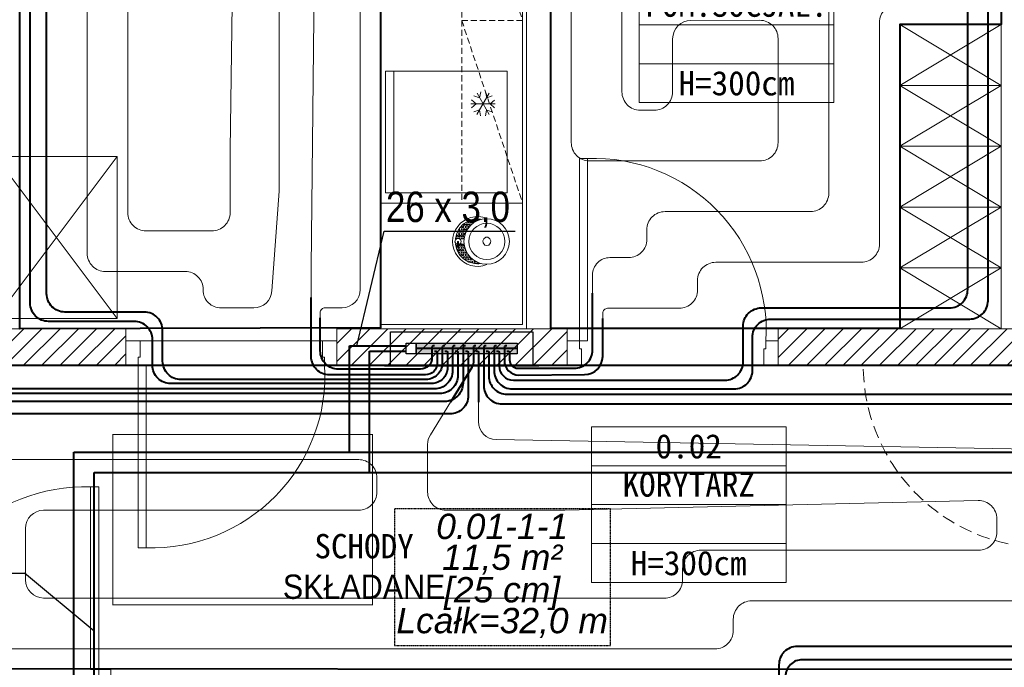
# Model space of a CAD drawing. Header units: millimetres. Extents: x -17122 to 7392, y -6480 to -3200.
# Tile 37 of 70: x -2698 to -2212, y -4691 to -4372. Entities that reach past the tile are written whole.
import ezdxf
from ezdxf.enums import TextEntityAlignment as Align

# ---------------------------------------------------------------- set-up
doc = ezdxf.new("R2010")
doc.units = ezdxf.units.MM
for name, pattern in [('DASHED', [0.75, 0.5, -0.25]), ('HIDDEN2', [4.7625, 3.175, -1.5875]), ('HIDDENX2', [0.1905, 0.127, -0.0635])]:
    doc.linetypes.add(name, pattern=pattern)
doc.layers.add('_k_niewidoczna', color=72, linetype='Continuous', lineweight=9, plot=False)
for name, color, linetype, lineweight in [('_k_opis', 7, 'Continuous', 13), ('_k_stolarka', 7, 'Continuous', 13), ('_k_ściany', 7, 'Continuous', 0), ('IS_b717ccf2-f286-464b-8c1c-720d6d4c2098__k_kreskowanie', 250, 'Continuous', 5), ('IS_b717ccf2-f286-464b-8c1c-720d6d4c2098__k_wyposażenia', 251, 'Continuous', 5), ('IS_Działka (powrotna)', 5, 'Continuous', 40), ('IS_Działka (zasilająca)', 1, 'Continuous', 40), ('IS_Przyłącze (powrotne)', 5, 'Continuous', 40), ('IS_Przyłącze (zasilające)', 1, 'Continuous', 40)]:
    doc.layers.add(name, color=color, linetype=linetype, lineweight=lineweight)
for name, color, linetype, lineweight, true_color in [('Default', 7, 'Continuous', 15, 0x000000), ('IS_b717ccf2-f286-464b-8c1c-720d6d4c2098__k_opis', 7, 'Continuous', 5, 0x000000), ('IS_b717ccf2-f286-464b-8c1c-720d6d4c2098__k_tabela', 7, 'Continuous', 5, 0x000000), ('IS_b717ccf2-f286-464b-8c1c-720d6d4c2098__k_zarys', 7, 'HIDDEN2', 9, 0x000000), ('IS_b717ccf2-f286-464b-8c1c-720d6d4c2098__k_ściany', 7, 'Continuous', 5, 0x000000), ('IS_Belka powrotna rozdzielacza co', 7, 'Continuous', 15, 0x000000), ('IS_Belka zasilająca rozdzielacza co', 7, 'Continuous', 15, 0x000000), ('IS_Działka (zasilająca)_etykieta1', 7, 'Continuous', 5, 0x000000), ('IS_Heating_cooling floor', 7, 'HIDDENX2', 5, 0x008000), ('IS_Strefa podłóg', 7, 'Continuous', 40, 0x008000), ('IS_Szafka rozdzielaczowa z zestawem', 7, 'Continuous', 15, 0x000000), ('IS_Wężownica OChP', 7, 'Continuous', 5, 0x800080)]:
    doc.layers.add(name, color=color, linetype=linetype, lineweight=lineweight, true_color=true_color)
doc.styles.add('Arial__I__', font='ariali.ttf')
doc.styles.add('Arial_Narrow_____', font='ARIALN.TTF')
doc.styles.add('GENERATED_STYLE_1', font='MS Gothic.ttf')
doc.styles.add('GENERATED_STYLE_2', font='MS Gothic.ttf')

# ---------------------------------------------------------------- blocks, each defined once
blk = doc.blocks.new('D_90')
at = {"layer": '_k_niewidoczna', "lineweight": 0}
blk.add_lwpolyline([(135862.75, 36163.65), (135952.75, 36163.65)], dxfattribs=at)
at = {"layer": '_k_stolarka', "lineweight": 0}
for points in [[(135855.75, 36151.65), (135855.75, 36163.65), (135862.75, 36163.65), (135862.75, 36155.65), (135861.75, 36155.65), (135861.75, 36151.65), (135855.75, 36151.65)], [(135959.75, 36151.65), (135959.75, 36163.65), (135952.75, 36163.65), (135952.75, 36155.65), (135953.75, 36155.65), (135953.75, 36151.65), (135959.75, 36151.65)]]:
    blk.add_lwpolyline(points, dxfattribs=at)
blk.add_lwpolyline([(135861.75, 36151.65), (135865.75, 36151.65), (135865.75, 36061.65), (135861.75, 36061.65)], close=True, dxfattribs=at)
blk.add_lwpolyline([(135865.75, 36061.65, 0.441517), (135953.75, 36151.65)], format="xyb", dxfattribs=at)
at = {"layer": '_k_ściany', "lineweight": 0}
for points in [[(135855.75, 36151.65), (135855.75, 36163.65)], [(135959.75, 36151.65), (135959.75, 36163.65)]]:
    blk.add_lwpolyline(points, dxfattribs=at)
blk = doc.blocks.new('3987417c-e224-4861-8c51-863ca10e2d8a$0$A$C58a27997')
for points in [[(9.19, 22.2), (6.86, 21.56), (4.75, 20.5), (3.05, 18.81), (1.78, 16.69), (1.15, 14.36), (1.15, 11.82)], [(4.75, 20.5), (4.96, 20.5), (5.17, 20.29), (4.96, 19.87), (4.53, 19.87), (4.53, 20.08)], [(7.08, 21.56), (6.86, 21.56), (7.08, 21.35), (6.86, 20.93), (6.44, 20.93), (6.44, 21.35), (6.65, 21.35)], [(7.92, 21.98), (7.92, 21.77), (7.71, 21.56), (7.5, 21.56), (7.29, 21.77)], [(8.77, 21.35), (8.77, 21.56), (8.35, 21.56), (8.35, 21.35)], [(8.98, 20.71), (9.4, 20.08), (10.25, 19.87), (11.1, 20.08), (11.52, 20.71), (11.52, 21.56), (10.89, 22.2), (10.04, 22.41), (9.4, 21.98), (8.98, 21.35)], [(11.73, 21.56), (11.52, 21.56), (11.73, 21.77), (11.52, 22.2), (11.31, 22.2), (13.64, 21.56), (15.76, 20.5), (17.45, 18.81), (18.72, 16.69), (19.36, 14.36), (19.36, 11.82), (19.36, 12.03), (19.57, 12.03)], [(11.52, 20.93), (11.73, 20.71), (11.52, 20.5), (11.73, 20.5)], [(13.64, 21.56), (13.43, 21.56), (13.22, 21.56), (13, 21.77)], [(14.49, 21.14), (14.49, 20.93), (14.06, 20.93), (14.06, 21.35), (14.28, 21.35)], [(15.55, 20.5), (15.33, 20.5), (15.12, 20.5), (14.91, 20.71), (15.12, 20.93)], [(16.39, 19.87), (15.97, 19.87), (15.97, 20.29), (16.18, 20.29)], [(1.78, 16.69), (1.99, 16.69), (2.2, 16.27), (1.99, 16.05), (1.78, 16.05), (1.57, 16.27)], [(2.42, 17.54), (2.2, 17.54), (1.99, 17.11), (2.2, 17.11)], [(4.11, 16.48), (3.9, 16.69), (3.69, 16.69), (3.48, 16.27), (3.69, 16.05), (3.9, 16.05)], [(4.11, 19.87), (4.11, 19.65), (3.9, 19.44)], [(5.17, 17.11), (4.96, 17.11), (4.53, 17.11), (4.53, 16.9), (4.53, 16.69)], [(6.02, 17.75), (5.8, 17.75), (5.59, 17.75), (5.38, 17.54), (5.38, 17.33)], [(7.08, 18.17), (6.86, 18.17), (6.44, 18.17), (6.44, 17.96), (6.65, 17.96)], [(7.92, 18.38), (7.92, 18.6), (7.71, 18.81), (7.5, 18.81), (7.29, 18.6), (7.5, 18.38)], [(9.19, 18.6), (9.19, 20.08)], [(9.4, 19.65), (9.19, 19.65), (9.19, 19.44)], [(11.31, 20.08), (11.31, 18.6)], [(11.52, 19.44), (11.73, 19.65), (11.52, 19.87), (11.31, 19.87), (11.52, 19.87)], [(11.73, 18.6), (11.52, 18.81), (11.31, 18.81), (11.31, 18.6)], [(14.49, 17.75), (14.7, 17.96), (14.49, 18.17), (14.06, 18.17), (14.06, 17.96), (14.28, 17.96)], [(15.33, 17.11), (15.55, 17.54), (15.33, 17.75), (15.12, 17.75), (14.91, 17.54)], [(16.18, 16.69), (16.39, 16.69), (16.6, 16.9), (16.39, 17.11), (15.97, 17.11), (15.97, 16.9), (16.18, 16.9)], [(18.09, 17.75), (17.88, 17.75), (17.88, 17.96), (17.88, 18.17)], [(18.72, 16.48), (18.72, 16.27), (18.93, 16.05), (19.15, 16.05)], [(1.36, 13.94), (1.15, 13.94), (1.36, 13.51), (1.15, 13.3), (0.93, 13.3)], [(0.93, 12.67), (1.15, 12.67), (1.36, 12.45), (1.15, 12.24), (1.36, 12.24)], [(1.15, 14.78), (1.36, 14.78), (1.15, 14.36)], [(1.99, 13.94), (1.78, 13.94), (1.57, 14.15), (1.78, 14.36), (1.99, 14.36), (2.2, 14.15)], [(17.88, 14.78), (17.88, 15), (18.3, 15), (18.51, 14.78), (18.3, 14.36), (18.51, 14.36)], [(19.36, 15), (19.15, 15), (18.93, 15), (18.72, 15.21), (18.93, 15.42), (19.15, 15.42)], [(19.15, 13.3), (18.93, 13.3), (19.15, 13.3), (19.36, 13.09), (19.15, 12.67), (19.36, 12.67)]]:
    blk.add_lwpolyline(points)
for points in [[(6.02, 20.71), (5.8, 20.5), (5.59, 20.5), (5.38, 20.71), (5.59, 20.93), (5.8, 20.93)], [(7.08, 20.29), (6.86, 19.87), (6.44, 19.87), (6.44, 20.29), (6.44, 20.5), (6.86, 20.5)], [(7.92, 20.71), (7.71, 20.5), (7.5, 20.5), (7.29, 20.71), (7.5, 20.93), (7.71, 20.93)], [(10.25, 20.93), (7.92, 20.93), (7.92, 21.35), (10.25, 21.35)], [(8.98, 20.29), (8.77, 19.87), (8.35, 19.87), (8.35, 20.29), (8.35, 20.5), (8.77, 20.5)], [(12.79, 21.35), (12.58, 20.93), (12.16, 20.93), (12.16, 21.35), (12.16, 21.56), (12.58, 21.56)], [(12.79, 20.29), (12.58, 19.87), (12.16, 19.87), (12.16, 20.29), (12.16, 20.5), (12.58, 20.5)], [(13.64, 20.71), (13.43, 20.5), (13.22, 20.5), (13, 20.71), (13.22, 20.93), (13.43, 20.93)], [(14.7, 20.29), (14.49, 19.87), (14.06, 19.87), (14.06, 20.29), (14.06, 20.5), (14.49, 20.5)], [(3.26, 17.96), (3.05, 17.75), (2.63, 17.75), (2.63, 17.96), (2.63, 18.17), (3.05, 18.17)], [(3.26, 16.9), (3.05, 16.69), (2.63, 16.69), (2.63, 16.9), (2.63, 17.11), (3.05, 17.11)], [(4.11, 18.6), (3.9, 18.17), (3.69, 18.17), (3.48, 18.6), (3.69, 18.81), (3.9, 18.81)], [(4.11, 17.54), (3.9, 17.11), (3.69, 17.11), (3.48, 17.54), (3.69, 17.75), (3.9, 17.75)], [(3.9, 19.44), (3.69, 19.44)], [(5.17, 19.02), (4.96, 18.81), (4.53, 18.81), (4.53, 19.02), (4.53, 19.44), (4.96, 19.44)], [(5.17, 17.96), (4.96, 17.75), (4.53, 17.75), (4.53, 17.96), (4.53, 18.17), (4.96, 18.17)], [(6.02, 19.65), (5.8, 19.44), (5.59, 19.44), (5.38, 19.65), (5.59, 19.87), (5.8, 19.87)], [(6.02, 18.6), (5.8, 18.17), (5.59, 18.17), (5.38, 18.6), (5.59, 18.81), (5.8, 18.81)], [(7.08, 19.02), (6.86, 18.81), (6.44, 18.81), (6.44, 19.02), (6.44, 19.44), (6.86, 19.44)], [(7.92, 19.65), (7.71, 19.44), (7.5, 19.44), (7.29, 19.65), (7.5, 19.87), (7.71, 19.87)], [(8.98, 19.02), (8.77, 18.81), (8.35, 18.81), (8.35, 19.02), (8.35, 19.44), (8.77, 19.44)], [(11.52, 19.44), (11.31, 19.44)], [(12.79, 19.02), (12.58, 18.81), (12.16, 18.81), (12.16, 19.02), (12.16, 19.44), (12.58, 19.44)], [(13.64, 19.65), (13.43, 19.44), (13.22, 19.44), (13, 19.65), (13.22, 19.87), (13.43, 19.87)], [(13.64, 18.6), (13.43, 18.17), (13.22, 18.17), (13, 18.6), (13.22, 18.81), (13.43, 18.81)], [(14.7, 19.02), (14.49, 18.81), (14.06, 18.81), (14.06, 19.02), (14.06, 19.44), (14.49, 19.44)], [(15.55, 19.65), (15.33, 19.44), (15.12, 19.44), (14.91, 19.65), (15.12, 19.87), (15.33, 19.87)], [(15.55, 18.6), (15.33, 18.17), (15.12, 18.17), (14.91, 18.6), (15.12, 18.81), (15.33, 18.81)], [(16.6, 19.02), (16.39, 18.81), (15.97, 18.81), (15.97, 19.02), (15.97, 19.44), (16.39, 19.44)], [(16.6, 17.96), (16.39, 17.75), (15.97, 17.75), (15.97, 17.96), (15.97, 18.17), (16.39, 18.17)], [(17.45, 18.6), (17.24, 18.17), (17.03, 18.17), (16.82, 18.6), (17.03, 18.81), (17.24, 18.81)], [(17.45, 17.54), (17.24, 17.11), (17.03, 17.11), (16.82, 17.54), (17.03, 17.75), (17.24, 17.75)], [(17.45, 16.27), (17.24, 16.05), (17.03, 16.05), (16.82, 16.27), (17.03, 16.69), (17.24, 16.69)], [(18.51, 16.9), (18.3, 16.69), (17.88, 16.69), (17.88, 16.9), (17.88, 17.11), (18.3, 17.11)], [(2.2, 15.21), (1.99, 15), (1.78, 15), (1.57, 15.21), (1.78, 15.42), (1.99, 15.42)], [(3.26, 15.84), (3.05, 15.42), (2.63, 15.42), (2.63, 15.84), (2.63, 16.05), (3.05, 16.05)], [(18.51, 15.84), (18.3, 15.42), (17.88, 15.42), (17.88, 15.84), (17.88, 16.05), (18.3, 16.05)], [(19.36, 14.15), (19.15, 13.94), (18.93, 13.94), (18.72, 14.15), (18.93, 14.36), (19.15, 14.36)], [(8.56, 9.28), (8.77, 8.43), (9.62, 7.8), (10.46, 7.58), (11.31, 8.01), (11.95, 8.85), (11.95, 9.7), (11.31, 10.55), (10.46, 10.97), (9.62, 10.76), (8.77, 10.13)]]:
    blk.add_lwpolyline(points, close=True)
for centre, radius in [((10.26, 9.33), 9.33), ((10.28, 9.27), 7.44)]:
    blk.add_circle(centre, radius)
blk.add_arc((10.25, 13.06), 10.25, 338.3651, 201.6349)
blk = doc.blocks.new('3987417c-e224-4861-8c51-863ca10e2d8a$0$A$C25e68335')
for p, q in [((16.1, 51.56), (14.19, 53.75)), ((16.07, 42.06), (16.11, 54.06)), ((16.1, 51.56), (18.02, 53.74)), ((13.06, 49.82), (10.21, 49.27)), ((21.29, 51.05), (10.88, 45.08)), ((21.28, 45.05), (10.9, 51.08)), ((13.06, 49.82), (12.13, 52.57)), ((19.13, 49.8), (20.07, 52.55)), ((19.13, 49.8), (21.97, 49.23)), ((13.05, 46.32), (10.2, 46.89)), ((13.05, 46.32), (12.11, 43.57)), ((16.08, 44.56), (14.16, 42.38)), ((16.08, 44.56), (17.98, 42.37)), ((19.11, 46.3), (21.97, 46.85)), ((19.11, 46.3), (20.05, 43.55))]:
    blk.add_line(p, q)
at = {"ltscale": 0.1}
blk.add_line((60, 4), (0, 4), dxfattribs=at)
blk.add_lwpolyline([(60, 60), (0, 60), (0, 0), (60, 0)], close=True, dxfattribs=at)
blk = doc.blocks.new('metryczka_80')
at = {"layer": '_k_opis', "ltscale": 0.1}
for points in [[(-80, 0), (0, 0), (0, -64), (-80, -64)], [(-80, -16), (0, -16), (0, -48), (-80, -48)]]:
    blk.add_lwpolyline(points, close=True, dxfattribs=at)
blk.add_lwpolyline([(-80, -32), (0, -32)], dxfattribs=at)
at = {"layer": '_k_opis', "ltscale": 0.1, "flags": 4}
for tag, style, p in [('ATR_NR_POM', 'GENERATED_STYLE_1', (-40, -13)), ('ATR_POM', 'GENERATED_STYLE_2', (-40, -28.71)), ('ATR_WYS', 'GENERATED_STYLE_1', (-40, -61))]:
    blk.add_attdef(tag, text='', height=10, dxfattribs=dict(at, style=style)).set_placement(p, align=Align.CENTER)
blk = doc.blocks.new('b717ccf2-f286-464b-8c1c-720d6d4c2098')
at = {"layer": 'IS_b717ccf2-f286-464b-8c1c-720d6d4c2098__k_kreskowanie', "lineweight": 0, "ltscale": 2}
h = blk.add_hatch(dxfattribs=at)
h.set_pattern_fill('ANSI31-D9591608-75E2-48B7-82E3-05F', color=256, scale=2, style=0, pattern_type=2)
h.set_pattern_definition([(45, (-5636.062, 4335.4616), (-4.490128, 4.490128), [])])
h.paths.add_polyline_path([(-713.83, -624.64), (-713.83, -600.64), (-780.83, -600.64), (-780.83, -700.64), (-848.83, -700.64), (-848.83, -724.64), (-756.83, -724.64), (-756.83, -624.64)], flags=0)
h.paths.add_polyline_path([(285.17, 82.36), (309.17, 82.36), (309.17, 289.36), (-321.83, 289.36), (-321.83, 265.36), (-221.83, 265.36), (-221.83, 39.36), (-203.83, 39.36), (-203.83, 265.36), (285.17, 265.36)], flags=0)
h.paths.add_polyline_path([(285.17, -317.64), (309.17, -317.64), (309.17, -117.64), (285.17, -117.64)], flags=0)
h.paths.add_polyline_path([(230.67, -700.64), (230.67, -724.64), (309.17, -724.64), (309.17, -517.64), (285.17, -517.64), (285.17, -700.64)], flags=0)
h.paths.add_polyline_path([(-29.33, -700.64), (-29.33, -724.64), (110.67, -724.64), (110.67, -700.64)], flags=0)
h.paths.add_polyline_path([(-289.33, -700.64), (-289.33, -724.64), (-149.33, -724.64), (-149.33, -700.64), (-203.83, -700.64), (-203.83, -356.64), (-221.83, -356.64), (-221.83, -700.64)], flags=0)
h.paths.add_polyline_path([(-409.33, -724.64), (-409.33, -700.64), (-476.83, -700.64), (-476.83, -624.64), (-476.83, -600.64), (-543.83, -600.64), (-543.83, -624.64), (-500.83, -624.64), (-500.83, -724.64)], flags=0)
h.paths.add_polyline_path([(-1535.83, -434.64), (-1511.83, -434.64), (-1511.83, -356.64), (-1535.83, -356.64)], flags=0)
h.paths.add_polyline_path([(-1511.83, -594.64), (-1535.83, -594.64), (-1535.83, -724.64), (-968.83, -724.64), (-968.83, -700.64), (-1511.83, -700.64)], flags=0)
h.paths.add_polyline_path([(-1511.83, 108.56), (-1535.83, 108.56), (-1535.83, 30.96), (-1511.83, 30.96)], flags=0)
h.paths.add_polyline_path([(-1272.27, 265.36), (-1272.27, 289.36), (-1535.83, 289.36), (-1535.83, 212.56), (-1511.83, 212.56), (-1511.83, 265.36)], flags=0)
h.paths.add_polyline_path([(-971.81, 265.36), (-971.81, 289.36), (-1152.27, 289.36), (-1152.27, 265.36)], flags=0)
h.paths.add_polyline_path([(-851.81, 289.36), (-851.81, 265.36), (-441.83, 265.36), (-441.83, 289.36)], flags=0)
h.paths.add_polyline_path([(-1443.83, -206.64), (-1443.83, -188.64), (-1511.83, -188.64), (-1511.83, -129.04), (-1535.83, -129.04), (-1535.83, -206.64)], flags=0)
h.paths.add_polyline_path([(-1339.83, -188.64), (-1339.83, -206.64), (-1255.41, -206.64), (-1255.41, -188.64)], flags=0)
h.paths.add_polyline_path([(-1037.81, -206.64), (-1037.81, -188.64), (-1151.41, -188.64), (-1151.41, -206.64)], flags=0)
h.paths.add_polyline_path([(-803.81, -206.64), (-803.81, -188.64), (-933.81, -188.64), (-933.81, -206.64)], flags=0)
h.paths.add_polyline_path([(-438.83, -188.64), (-438.83, -206.64), (-203.83, -206.64), (-203.83, -64.64), (-221.83, -64.64), (-221.83, -188.64)], flags=0)
h.paths.add_polyline_path([(-530.83, -206.64), (-530.83, -188.64), (-699.81, -188.64), (-699.81, -206.64)], flags=0)
at = {"layer": 'IS_b717ccf2-f286-464b-8c1c-720d6d4c2098__k_wyposażenia', "linetype": 'DASHED', "lineweight": 0, "ltscale": 6}
for p, q in [((-1089.81, 53.36), (-1059.81, -36.64)), ((-1089.81, -36.64), (-1059.81, -126.64))]:
    blk.add_line(p, q, dxfattribs=at)
at = {"layer": 'IS_b717ccf2-f286-464b-8c1c-720d6d4c2098__k_wyposażenia', "lineweight": 0}
for p, q in [((-1319.81, -183.64), (-1259.81, -103.64)), ((-1319.81, -103.64), (-1259.81, -183.64))]:
    blk.add_line(p, q, dxfattribs=at)
for points in [[(-1059.81, 53.36), (-1129.81, 53.36), (-1129.81, -126.64), (-1059.81, -126.64)], [(-873.81, -68.64), (-823.81, -68.64), (-823.81, -38.64), (-873.81, -38.64)], [(-873.81, -98.64), (-823.81, -98.64), (-823.81, -68.64), (-873.81, -68.64)], [(-873.81, -128.64), (-823.81, -128.64), (-823.81, -98.64), (-873.81, -98.64)], [(-1319.81, -183.64), (-1259.81, -183.64), (-1259.81, -103.64), (-1319.81, -103.64)], [(-1129.81, -126.64), (-1059.81, -126.64), (-1059.81, -186.64), (-1129.81, -186.64)], [(-873.81, -158.64), (-823.81, -158.64), (-823.81, -128.64), (-873.81, -128.64)], [(-873.81, -188.64), (-823.81, -188.64), (-823.81, -158.64), (-873.81, -158.64)]]:
    blk.add_lwpolyline(points, close=True, dxfattribs=at)
at = {"layer": 'IS_b717ccf2-f286-464b-8c1c-720d6d4c2098__k_wyposażenia', "linetype": 'DASHED', "lineweight": 0, "ltscale": 6}
for points in [[(-1059.81, 53.36), (-1089.81, 53.36), (-1089.81, -36.64), (-1059.81, -36.64)], [(-1059.81, -36.64), (-1089.81, -36.64), (-1089.81, -126.64), (-1059.81, -126.64)]]:
    blk.add_lwpolyline(points, close=True, dxfattribs=at)
at = {"layer": 'IS_b717ccf2-f286-464b-8c1c-720d6d4c2098__k_wyposażenia', "lineweight": 0}
for points in [[(-873.81, -68.64), (-823.81, -38.64), (-823.81, -68.64), (-873.81, -38.64)], [(-873.81, -98.64), (-823.81, -68.64), (-823.81, -98.64), (-873.81, -68.64)], [(-873.81, -128.64), (-823.81, -98.64), (-823.81, -128.64), (-873.81, -98.64)], [(-873.81, -158.64), (-823.81, -128.64), (-823.81, -158.64), (-873.81, -128.64)], [(-873.81, -188.64), (-823.81, -158.64), (-823.81, -188.64), (-873.81, -158.64)]]:
    blk.add_lwpolyline(points, dxfattribs=at)
at = {"layer": 'IS_b717ccf2-f286-464b-8c1c-720d6d4c2098__k_zarys', "lineweight": 0, "ltscale": 2.5, "const_width": 0.5}
blk.add_lwpolyline([(-1133.83, -324.77), (-1133.83, -240.77), (-1261.83, -240.77), (-1261.83, -324.77)], close=True, dxfattribs=at)
at = {"layer": 'IS_b717ccf2-f286-464b-8c1c-720d6d4c2098__k_zarys', "lineweight": 0, "ltscale": 2}
blk.add_arc((-801.81, -206.64), 90, 181.2733, 272.5473, dxfattribs=at)
at = {"layer": 'IS_b717ccf2-f286-464b-8c1c-720d6d4c2098__k_ściany', "lineweight": 0}
for points in [[(-1152.27, 265.36), (-1057.81, 265.36), (-1057.81, -188.64), (-1151.41, -188.64)], [(-811.81, -82.64), (-811.81, -188.64), (-823.81, -188.64), (-823.81, 161.36)]]:
    blk.add_lwpolyline(points, dxfattribs=at)
blk.add_lwpolyline([(-1057.81, -188.64), (-1045.81, -188.64), (-1045.81, 265.36), (-1057.81, 265.36)], close=True, dxfattribs=at)
for points in [[(-1339.83, -188.64, 0), (-1255.41, -188.64, 0)], [(-1255.41, -188.64, 0), (-1255.41, -206.64, 0)], [(-1151.41, -188.64, 0), (-1037.81, -188.64, 0)], [(-1151.41, -206.64, 0), (-1151.41, -188.64, 0)], [(-1037.81, -206.64, 0), (-1037.81, -188.64, 0)], [(-933.81, -206.64, 0), (-933.81, -188.64, 0)], [(-933.81, -188.64, 0), (-803.81, -188.64, 0)], [(-1339.83, -206.64, 0), (-1255.41, -206.64, 0)], [(-1151.41, -206.64, 0), (-1037.81, -206.64, 0)], [(-933.81, -206.64, 0), (-803.81, -206.64, 0)]]:
    blk.add_polyline3d(points, dxfattribs=at)
at = {"layer": 'IS_b717ccf2-f286-464b-8c1c-720d6d4c2098__k_tabela', "lineweight": 0, "ltscale": 0.1}
ref = blk.add_blockref('metryczka_80', (-906.32, -0.33), dxfattribs=dict(at, xscale=1.2, yscale=1.2, zscale=1.2))
ref.add_attrib('ATR_NR_POM', '0.09', dxfattribs={"layer": 'IS_b717ccf2-f286-464b-8c1c-720d6d4c2098__k_opis', "ltscale": 0.1, "height": 12, "style": 'GENERATED_STYLE_1'}).set_placement((-954.32, -15.93), align=Align.CENTER)
ref.add_attrib('ATR_POM', 'POM.SOCJAL.', dxfattribs={"layer": 'IS_b717ccf2-f286-464b-8c1c-720d6d4c2098__k_opis', "ltscale": 0.1, "height": 12, "style": 'GENERATED_STYLE_2'}).set_placement((-954.32, -34.79), align=Align.CENTER)
ref.add_attrib('ATR_WYS', 'H=300cm', dxfattribs={"layer": 'IS_b717ccf2-f286-464b-8c1c-720d6d4c2098__k_opis', "ltscale": 0.1, "height": 12, "style": 'GENERATED_STYLE_1'}).set_placement((-954.32, -73.53), align=Align.CENTER)
ref = blk.add_blockref('metryczka_80', (-929.88, -237.02), dxfattribs=dict(at, xscale=1.2, yscale=1.2, zscale=1.2))
ref.add_attrib('ATR_NR_POM', '0.02', dxfattribs={"layer": 'IS_b717ccf2-f286-464b-8c1c-720d6d4c2098__k_opis', "ltscale": 0.1, "height": 12, "style": 'GENERATED_STYLE_1'}).set_placement((-977.88, -252.62), align=Align.CENTER)
ref.add_attrib('ATR_POM', 'KORYTARZ', dxfattribs={"layer": 'IS_b717ccf2-f286-464b-8c1c-720d6d4c2098__k_opis', "ltscale": 0.1, "height": 12, "style": 'GENERATED_STYLE_2'}).set_placement((-977.88, -271.48), align=Align.CENTER)
ref.add_attrib('ATR_WYS', 'H=300cm', dxfattribs={"layer": 'IS_b717ccf2-f286-464b-8c1c-720d6d4c2098__k_opis', "ltscale": 0.1, "height": 12, "style": 'GENERATED_STYLE_1'}).set_placement((-977.88, -310.22), align=Align.CENTER)
at = {"layer": 'IS_b717ccf2-f286-464b-8c1c-720d6d4c2098__k_wyposażenia', "lineweight": 0, "rotation": 270}
blk.add_blockref('3987417c-e224-4861-8c51-863ca10e2d8a$0$A$C25e68335', (-1127.34, -61.64), dxfattribs=at)
at = {"layer": 'IS_b717ccf2-f286-464b-8c1c-720d6d4c2098__k_wyposażenia', "lineweight": 0, "xscale": 1.2, "yscale": 1.2, "zscale": 1.2, "rotation": 90}
blk.add_blockref('3987417c-e224-4861-8c51-863ca10e2d8a$0$A$C58a27997', (-1066.32, -157.9), dxfattribs=at)
at = {"layer": 'IS_b717ccf2-f286-464b-8c1c-720d6d4c2098__k_ściany', "lineweight": 0, "ltscale": 2, "xscale": -1, "rotation": 180}
blk.add_blockref('D_90', (-136893.56, 35957.01), dxfattribs=at)
at = {"layer": 'IS_b717ccf2-f286-464b-8c1c-720d6d4c2098__k_ściany', "lineweight": 0, "ltscale": 2}
blk.add_blockref('D_90', (-137111.17, -36358.29), dxfattribs=at)
at = {"layer": 'IS_b717ccf2-f286-464b-8c1c-720d6d4c2098__k_ściany', "lineweight": 0, "ltscale": 2, "rotation": 180}
blk.add_blockref('D_90', (134592.93, 35795.01), dxfattribs=at)
at = {"layer": 'IS_b717ccf2-f286-464b-8c1c-720d6d4c2098__k_opis', "lineweight": 0, "insert": (-1137.97, -322.06), "char_height": 12, "attachment_point": 8, "style": 'GENERATED_STYLE_1'}
blk.add_mtext('SCHODY\\PSKŁADANE', dxfattribs=at)
blk = doc.blocks.new('38b47445-7784-4e3d-a06d-1f78252f8941_case')
at = {"layer": 'IS_Szafka rozdzielaczowa z zestawem', "color": 0, "linetype": 'ByBlock', "lineweight": 30, "transparency": 16777216}
blk.add_lwpolyline([(-0.3755, 0.0825), (0.3255, 0.0825), (0.3255, -0.0825), (-0.3755, -0.0825)], close=True, dxfattribs=at)
at = {"layer": 'IS_Szafka rozdzielaczowa z zestawem', "color": 0, "lineweight": 30, "transparency": 16777216}
blk.add_lwpolyline([(-0.4055, -0.0825), (0.3555, -0.0825), (0.3555, -0.0865), (-0.4055, -0.0865)], close=True, dxfattribs=at)

msp = doc.modelspace()

# ---------------------------------------------------------------- block references
at = {"layer": 'Default', "lineweight": 5, "zscale": 100}
msp.add_blockref('b717ccf2-f286-464b-8c1c-720d6d4c2098', (-1389.75, -4335.46), dxfattribs=at)

# ---------------------------------------------------------------- next in the draw order: hatches: boundary and pattern name
at = {"layer": 'IS_Belka powrotna rozdzielacza co', "transparency": 33554687, "extrusion": (0, 0, -1)}
msp.add_hatch(color=255, dxfattribs=at).paths.add_polyline_path([(2501.96, -4531.23), (2452.26, -4531.23), (2452.26, -4533.77), (2501.96, -4533.77)])
at = {"layer": 'IS_Belka zasilająca rozdzielacza co', "transparency": 33554687, "extrusion": (0, 0, -1)}
msp.add_hatch(color=255, dxfattribs=at).paths.add_polyline_path([(2501.96, -4533.93), (2452.26, -4533.93), (2452.26, -4536.47), (2501.96, -4536.47)])

# ---------------------------------------------------------------- next in the draw order: linework, layer by layer
at = {"layer": 'IS_Belka powrotna rozdzielacza co', "lineweight": 30}
msp.add_lwpolyline([(-2501.96, -4531.23), (-2452.26, -4531.23), (-2452.26, -4533.77), (-2501.96, -4533.77)], close=True, dxfattribs=at)
at = {"layer": 'IS_Belka zasilająca rozdzielacza co', "lineweight": 30}
msp.add_lwpolyline([(-2501.96, -4533.93), (-2452.26, -4533.93), (-2452.26, -4536.47), (-2501.96, -4536.47)], close=True, dxfattribs=at)
at = {"layer": 'IS_Działka (powrotna)'}
for p, q in [((-2524.98, -4535.2), (-2506.96, -4535.2)), ((-2524.98, -4595.05), (-2524.98, -4535.2)), ((-2660.81, -4595.05), (-2524.98, -4595.05)), ((-2660.81, -4717.78), (-2660.81, -4595.05)), ((-2524.98, -4595.05), (-2524.98, -4595.05)), ((-2524.98, -4595.05), (-1692.28, -4595.05))]:
    msp.add_line(p, q, dxfattribs=at)
at = {"layer": 'IS_Działka (zasilająca)'}
for p, q in [((-2534.98, -4532.5), (-2506.96, -4532.5)), ((-2534.98, -4585.05), (-2534.98, -4532.5)), ((-2670.81, -4585.05), (-2534.98, -4585.05)), ((-2670.81, -4727.78), (-2670.81, -4585.05)), ((-2534.98, -4585.05), (-2534.98, -4585.05)), ((-2534.98, -4585.05), (-1702.28, -4585.05))]:
    msp.add_line(p, q, dxfattribs=at)
at = {"layer": 'IS_Działka (zasilająca)_etykieta1', "lineweight": 30}
for p, q in [((-2531.25, -4532.5), (-2517.89, -4475.98)), ((-2517.89, -4475.98), (-2453.29, -4475.98)), ((-2759.67, -4644.7), (-2695.25, -4644.7)), ((-2660.81, -4673.31), (-2695.25, -4644.7))]:
    msp.add_line(p, q, dxfattribs=at)
at = {"layer": 'IS_Heating_cooling floor', "lineweight": 30}
msp.add_lwpolyline([(-2512.76, -4680.41), (-2406.19, -4680.41), (-2406.19, -4612.95), (-2512.76, -4612.95)], close=True, dxfattribs=at)
at = {"layer": 'IS_Przyłącze (powrotne)', "color": 9, "true_color": 0xc8c8c8, "transparency": 33554687, "extrusion": (0, 0, -1)}
msp.add_lwpolyline([(2462.36, -4535.2), (2461.71, -4535.2, 0.414214), (2461.09, -4535.83), (2461.09, -4542.47, -0.414214), (2454.1, -4549.46), (2349.8, -4549.46, -0.414214), (2340.8, -4540.46), (2340.8, -4522.83, 0.414214), (2331.8, -4513.83), (2239.04, -4513.83, -0.414214), (2230.04, -4504.83), (2230.04, -4161.73, 0.414214), (2221.04, -4152.73), (2201.56, -4152.73), (2158.06, -4152.73)], format="xyb", dxfattribs=at)
at = {"layer": 'IS_Przyłącze (powrotne)', "color": 92, "true_color": 0x00c800, "transparency": 33554687, "extrusion": (0, 0, -1)}
msp.add_lwpolyline([(2487.86, -4535.2), (2487.21, -4535.2, 0.414214), (2486.59, -4535.83), (2486.59, -4543.32, 0.414214), (2494.39, -4551.13), (2623.08, -4551.13, 0.414214), (2632.08, -4542.13), (2632.08, -4529.49, -0.414214), (2641.08, -4520.49), (2683.36, -4520.49, 0.414214), (2692.36, -4511.49), (2692.36, -4233.08, -0.414214), (2700.79, -4224.66), (2709.56, -4224.66), (2732.06, -4224.66)], format="xyb", dxfattribs=at)
at = {"layer": 'IS_Przyłącze (powrotne)', "color": 12, "true_color": 0xc80000, "transparency": 33554687, "extrusion": (0, 0, -1)}
for points in [[(2492.96, -4535.2), (2492.31, -4535.2, 0.414214), (2491.69, -4535.83), (2491.69, -4541.14, 0.414214), (2497.39, -4546.84), (2544.78, -4546.84, 0.414278), (2553.78, -4537.84), (2553.77, -4523.79), (2553.81, -4508.78)], [(2457.26, -4535.2), (2456.61, -4535.2, 0.414214), (2455.99, -4535.83), (2455.99, -4539.47, -0.414214), (2451.88, -4543.57), (2424.06, -4543.57, -0.414214), (2415.06, -4534.57), (2415.06, -4524.03), (2415.06, -4506.53)]]:
    msp.add_lwpolyline(points, format="xyb", dxfattribs=at)
at = {"layer": 'IS_Przyłącze (powrotne)', "color": 52, "true_color": 0xc8c800, "transparency": 33554687, "extrusion": (0, 0, -1)}
msp.add_lwpolyline([(2482.76, -4535.2), (2482.11, -4535.2, 0.414214), (2481.49, -4535.83), (2481.49, -4547.06, 0.414214), (2490.49, -4556.06), (2737.94, -4556.06, 0.414214), (2746.94, -4547.06), (2746.94, -4524.08), (2746.94, -4516.58)], format="xyb", dxfattribs=at)
at = {"layer": 'IS_Przyłącze (powrotne)', "color": 172, "true_color": 0x0000c8, "transparency": 33554687, "extrusion": (0, 0, -1)}
msp.add_lwpolyline([(2477.66, -4535.2), (2477.01, -4535.2, 0.414214), (2476.39, -4535.83), (2476.39, -4557.15, 0.414214), (2485.39, -4566.15), (2748.4, -4566.15, 0.414214), (2756.46, -4558.08), (2756.46, -4557.75, -0.414214), (2764.53, -4549.68), (2902.2, -4549.68, -0.414214), (2911.2, -4558.68), (2911.2, -4669.38, -0.414214), (2902.2, -4678.38), (2751.27, -4678.38, 0.414226), (2742.27, -4687.38), (2742.27, -4704.09), (2742.27, -4711.59)], format="xyb", dxfattribs=at)
at = {"layer": 'IS_Przyłącze (powrotne)', "color": 212, "true_color": 0xc800c8, "transparency": 33554687, "extrusion": (0, 0, -1)}
msp.add_lwpolyline([(2472.56, -4535.2), (2471.91, -4535.2, 0.414214), (2471.29, -4535.83), (2471.29, -4542.1), (2471.34, -4560.37)], format="xyb", dxfattribs=at)
at = {"layer": 'IS_Przyłącze (powrotne)', "color": 132, "true_color": 0x00c8c8, "transparency": 33554687, "extrusion": (0, 0, -1)}
msp.add_lwpolyline([(2467.46, -4535.2), (2466.81, -4535.2, 0.414214), (2466.19, -4535.83), (2466.19, -4547.45, -0.414214), (2457.19, -4556.45), (2171.47, -4556.45, 0.414214), (2162.47, -4565.45), (2162.47, -4678.34, 0.414214), (2171.47, -4687.34), (2311.61, -4687.34, -0.414224), (2319.87, -4695.61), (2319.87, -4704.21), (2319.88, -4719.21)], format="xyb", dxfattribs=at)
at = {"layer": 'IS_Przyłącze (zasilające)', "color": 9, "true_color": 0xc8c8c8, "transparency": 33554687}
msp.add_lwpolyline([(-2462.36, -4532.5), (-2463.01, -4532.5, 0.414214), (-2463.64, -4533.13), (-2463.64, -4544.77, 0.414214), (-2454.64, -4553.77), (-2345.21, -4553.77, 0.414214), (-2336.21, -4544.77), (-2336.21, -4528.33, -0.414214), (-2327.21, -4519.33), (-2229.04, -4519.33, 0.414214), (-2220.04, -4510.33), (-2220.04, -4171.73, -0.414214), (-2211.04, -4162.73), (-2201.56, -4162.73), (-2173.06, -4162.73)], format="xyb", dxfattribs=at)
at = {"layer": 'IS_Przyłącze (zasilające)', "color": 92, "true_color": 0x00c800, "transparency": 33554687}
msp.add_lwpolyline([(-2487.86, -4532.5), (-2488.51, -4532.5, 0.414214), (-2489.14, -4533.13), (-2489.14, -4540.98, -0.414214), (-2497.29, -4549.14), (-2618.05, -4549.14, -0.414214), (-2627.05, -4540.14), (-2627.05, -4524.88, 0.414214), (-2636.05, -4515.88), (-2675.26, -4515.88, -0.414214), (-2684.26, -4506.88), (-2684.26, -4227.5, 0.414214), (-2693.26, -4218.5), (-2709.56, -4218.5), (-2717.06, -4218.5)], format="xyb", dxfattribs=at)
at = {"layer": 'IS_Przyłącze (zasilające)', "color": 12, "true_color": 0xc80000, "transparency": 33554687}
for points in [[(-2492.96, -4532.5), (-2493.61, -4532.5, 0.414214), (-2494.24, -4533.13), (-2494.24, -4538.4, -0.414214), (-2499.9, -4544.06), (-2540.33, -4544.06, -0.414278), (-2549.33, -4535.06), (-2549.33, -4523.77), (-2549.34, -4518.77)], [(-2457.26, -4532.5), (-2457.91, -4532.5, 0.414214), (-2458.54, -4533.13), (-2458.54, -4539.89, 0.415982), (-2451.44, -4546.94), (-2419.01, -4546.75, 0.412447), (-2410.06, -4537.75), (-2410.06, -4524.03), (-2410.06, -4519.03)]]:
    msp.add_lwpolyline(points, format="xyb", dxfattribs=at)
at = {"layer": 'IS_Przyłącze (zasilające)', "color": 52, "true_color": 0xc8c800, "transparency": 33554687}
msp.add_lwpolyline([(-2482.76, -4532.5), (-2483.41, -4532.5, 0.414214), (-2484.04, -4533.13), (-2484.04, -4544.81, -0.414214), (-2493.04, -4553.81), (-2732.8, -4553.81, -0.414214), (-2741.8, -4544.81), (-2741.8, -4524.08), (-2741.8, -4521.58)], format="xyb", dxfattribs=at)
at = {"layer": 'IS_Przyłącze (zasilające)', "color": 172, "true_color": 0x0000c8, "transparency": 33554687}
msp.add_lwpolyline([(-2477.66, -4532.5), (-2478.31, -4532.5, 0.414214), (-2478.94, -4533.13), (-2478.94, -4550.96, -0.414214), (-2487.94, -4559.96), (-2743.5, -4559.96, -0.414214), (-2751.29, -4552.16), (-2751.29, -4551.84, 0.414214), (-2759.09, -4544.04), (-2909.17, -4544.04, 0.414214), (-2918.17, -4553.04), (-2918.17, -4676, 0.414214), (-2909.17, -4685), (-2758.25, -4685, -0.414226), (-2749.25, -4694), (-2749.25, -4704.09), (-2749.25, -4726.59)], format="xyb", dxfattribs=at)
at = {"layer": 'IS_Przyłącze (zasilające)', "color": 212, "true_color": 0xc800c8, "transparency": 33554687}
msp.add_lwpolyline([(-2472.56, -4532.5), (-2473.21, -4532.5, 0.414214), (-2473.84, -4533.13), (-2473.84, -4540.77, -0.139129), (-2474.54, -4543.24), (-2485.12, -4560.37)], format="xyb", dxfattribs=at)
at = {"layer": 'IS_Przyłącze (zasilające)', "color": 132, "true_color": 0x00c8c8, "transparency": 33554687}
msp.add_lwpolyline([(-2467.46, -4532.5), (-2468.11, -4532.5, 0.414214), (-2468.74, -4533.13), (-2468.74, -4552.15, 0.414214), (-2459.74, -4561.15), (-2177.17, -4561.15, -0.414214), (-2168.17, -4570.15), (-2168.17, -4671.85, -0.414214), (-2177.17, -4680.85), (-2314.15, -4680.85, 0.414224), (-2323.15, -4689.85), (-2323.15, -4704.21), (-2323.15, -4709.21)], format="xyb", dxfattribs=at)
at = {"layer": 'IS_Strefa podłóg'}
for points in [[(-2519.61, -4070.1), (-2519.61, -4523.71), (-2697.56, -4524.1), (-2697.56, -4070.1)], [(-2435.56, -4312.29), (-2373.56, -4312.1), (-2373.56, -4070.1), (-2213.56, -4070.1), (-2213.56, -4374.1), (-2263.56, -4374.1), (-2263.56, -4524.03), (-2435.56, -4524.03)], [(-2158.58, -4692.1), (-2922.98, -4691.84), (-2922.98, -4542.1), (-2158.07, -4542.1)]]:
    msp.add_lwpolyline(points, close=True, dxfattribs=at)
at = {"layer": 'IS_Szafka rozdzielaczowa z zestawem', "color": 18, "lineweight": 30, "true_color": 0x000000, "transparency": 33554687}
msp.add_lwpolyline([(-2506.96, -4531.23), (-2501.96, -4531.23), (-2501.96, -4536.47), (-2506.96, -4536.47)], close=True, dxfattribs=at)
at = {"layer": 'IS_Wężownica OChP', "color": 12, "true_color": 0xc80000, "transparency": 33554687, "extrusion": (0, 0, -1)}
for points in [[(2549.34, -4518.77), (2549.35, -4516.22, 0.414214), (2546.9, -4513.77), (2538.59, -4513.75, -0.413564), (2529.61, -4504.75), (2529.61, -4089.1, -0.414214)], [(2664.26, -4207.5), (2664.26, -4486.88, -0.414214), (2655.26, -4495.88), (2615.88, -4495.88, 0.414214), (2607.05, -4504.71), (2607.05, -4505.07, -0.414863), (2598.22, -4513.88), (2582.15, -4513.84, -0.392609), (2573.19, -4505.49), (2569.63, -4456.21, -0.018029), (2569.61, -4455.56), (2569.61, -4129.1, -0.414215)], [(2589.74, -4149.23), (2593.8, -4435.82, -0.003537), (2593.8, -4435.95), (2593.8, -4466.88, 0.414214), (2602.8, -4475.88), (2635.26, -4475.88, 0.414214), (2644.26, -4466.88), (2644.26, -4187.5, -0.414214)], [(2425.56, -4331.23), (2425.56, -4432.33, -0.414214), (2416.56, -4441.33), (2332.56, -4441.33, -0.414214), (2323.56, -4432.33), (2323.56, -4380.98, -0.415103), (2332.58, -4371.98), (2366.58, -4372.08, -0.413325), (2375.56, -4381.08), (2375.56, -4407.33, 0.414214), (2384.56, -4416.33), (2391.56, -4416.33, 0.414214), (2400.56, -4407.33), (2400.56, -4356.16, 0.413324)], [(2298.56, -4348.1), (2298.56, -4457.33, 0.414214), (2307.56, -4466.33), (2379.29, -4466.33, -0.414214), (2388.29, -4475.33), (2388.29, -4480.03, 0.414214), (2397.29, -4489.03), (2406.48, -4489.03, -0.414214), (2415.06, -4497.61), (2415.06, -4506.53)], [(2410.06, -4519.03), (2410.06, -4516.48, 0.414214), (2407.61, -4514.03), (2372.29, -4514.03, -0.414214), (2363.29, -4505.03), (2363.29, -4500.33, 0.414214), (2354.29, -4491.33), (2282.56, -4491.33, -0.414214), (2273.56, -4482.33), (2273.56, -4373.1, 0.414214), (2264.56, -4364.1)]]:
    msp.add_lwpolyline(points, format="xyb", dxfattribs=at)
msp.add_lwpolyline([(2549.71, -4109.2), (2553.84, -4493.73), (2553.81, -4508.78)], dxfattribs=at)
at = {"layer": 'IS_Wężownica OChP', "color": 212, "true_color": 0xc800c8, "transparency": 33554687}
for points in [[(-2770.9, -4588.65), (-2530.39, -4588.65, -0.414214), (-2521.39, -4597.65), (-2521.39, -4604.65, -0.414214), (-2530.39, -4613.65), (-2685.76, -4613.65, 0.414205), (-2694.76, -4622.65), (-2694.76, -4647.92, 0.414123), (-2685.77, -4656.92), (-2379.65, -4657.03, 0.414321), (-2370.65, -4648.03), (-2370.65, -4642.35, -0.414222), (-2361.65, -4633.35), (-2224.67, -4633.35, 0.414214), (-2215.67, -4624.35), (-2215.67, -4617.87, 0.421088), (-2224.88, -4608.87), (-2428.78, -4613.65, -0.005854), (-2428.99, -4613.65), (-2487.39, -4613.65, -0.414214), (-2496.39, -4604.65), (-2496.39, -4581.2, -0.139129), (-2495.05, -4576.47), (-2485.12, -4560.37)], [(-2471.34, -4560.37), (-2471.37, -4569.83, 0.409855), (-2462.57, -4578.81), (-2199.51, -4583.5, -0.409001), (-2190.67, -4592.49), (-2190.67, -4649.35, -0.414214), (-2199.67, -4658.35), (-2336.65, -4658.35, 0.414221), (-2345.65, -4667.35), (-2345.65, -4673.04, -0.414321), (-2354.65, -4682.04), (-2710.77, -4681.91, -0.414129)]]:
    msp.add_lwpolyline(points, format="xyb", dxfattribs=at)

# ---------------------------------------------------------------- next in the draw order: block references
at = {"layer": 'IS_Szafka rozdzielaczowa z zestawem', "lineweight": 30, "xscale": 100, "yscale": 100, "zscale": 100}
msp.add_blockref('38b47445-7784-4e3d-a06d-1f78252f8941_case', (-2477.11, -4533.85), dxfattribs=at)

# ---------------------------------------------------------------- next in the draw order: texts
at = {"layer": 'IS_Działka (zasilająca)_etykieta1', "color": 1, "transparency": 33554687, "style": 'Arial_Narrow_____'}
msp.add_text('26 x 3,0', height=15, dxfattribs=at).set_placement((-2455.79, -4475.98), align=Align.BOTTOM_RIGHT)
at = {"layer": 'IS_Heating_cooling floor', "color": 96, "true_color": 0x008000, "transparency": 33554687, "style": 'Arial__I__'}
for s, p in [('0.01-1-1', (-2459.64, -4631.59)), ('[25 cm]', (-2459.64, -4662.84))]:
    msp.add_text(s, height=12.5, dxfattribs=at).set_placement(p, align=Align.BOTTOM_CENTER)
for s, p in [('11,5 m²', (-2459.64, -4636.8)), ('Lcałk=32,0 m', (-2459.64, -4668.05))]:
    msp.add_text(s, height=12.5, dxfattribs=at).set_placement(p, align=Align.MIDDLE_CENTER)

doc.saveas('drawing.dxf')
